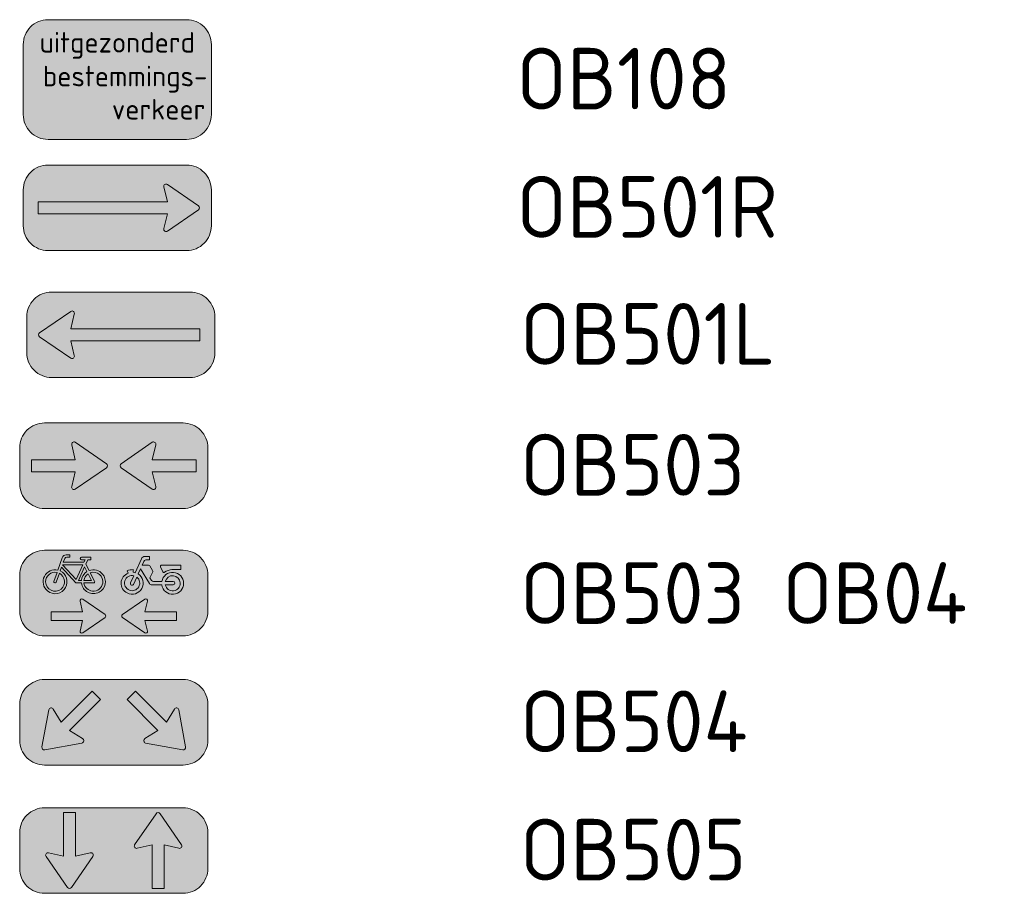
# Model space of a CAD drawing. Header units: metres. Extents: x 163543 to 168130, y 402678 to 405437.
# Tile 216 of 256: x 167227.1 to 167232.86, y 403418.39 to 403423.49. Entities that reach past the tile are written whole.
import ezdxf
from ezdxf.enums import TextEntityAlignment as Align

# ---------------------------------------------------------------- set-up
doc = ezdxf.new("R2010")
doc.units = ezdxf.units.M
doc.layers.get('0').update_dxf_attribs({"lineweight": 25})
doc.layers.add('X-CA190022.004-UO-TXT_Legenda$0$N-WE-VW-VERKEERSTEKEN_BORD_ONDERBORD-S', color=7, linetype='Continuous', lineweight=25)
doc.layers.add('X-CA190022.004-UO-TXT_Legenda$0$X-XX-AL-T18', color=7, linetype='Continuous', lineweight=18)
doc.styles.add('X-CA190022.004-UO-TXT_Legenda$0$NLCS-ISO-M200-T18', font='NLCS-ISO.ttf', dxfattribs={"height": 0.36})
doc.styles.add('X-CA190022.004-UO-TXT_Legenda$0$NLCS-RVV-M200-T25', font='NLCS-RVV.ttf')

# ---------------------------------------------------------------- blocks, each defined once
blk = doc.blocks.new('X-CA190022.004-UO-TXT_Legenda$0$N-SVW-VERKEERSTEKEN_BORD_ONDERBORD_OB505-SO')
at = {"true_color": 0xffffff}
h = blk.add_hatch(color=7, dxfattribs=at)
h.dxf.hatch_style = 1
edge = h.paths.add_edge_path()
edge.add_line((-2.75, 0.524), (-2.75, -0.524))
edge.add_arc((-2.024, -0.524), 0.726, 180, 270)
edge.add_line((-2.024, -1.25), (2.024, -1.25))
edge.add_arc((2.024, -0.524), 0.726, 270, 360)
edge.add_line((2.75, -0.524), (2.75, 0.524))
edge.add_arc((2.024, 0.524), 0.726, 360, 450)
edge.add_line((2.024, 1.25), (-2.024, 1.25))
edge.add_arc((-2.024, 0.524), 0.726, 450, 540)
at = {"true_color": 0x191919}
h = blk.add_hatch(color=250, dxfattribs=at)
h.dxf.hatch_style = 1
edge = h.paths.add_edge_path()
edge.add_arc((-1.295, -1.038), 0.0706, 574.6849, 685.4489)
edge.add_line((-1.237, -1.078), (-0.611, -0.171))
edge.add_arc((-0.668, -0.132), 0.069, 325.382, 466.9804)
edge.add_line((-0.688, -0.066), (-1.121, -0.168))
edge.add_line((-1.121, -0.168), (-1.121, 1.108))
edge.add_line((-1.121, 1.108), (-1.469, 1.108))
edge.add_line((-1.469, 1.108), (-1.469, -0.168))
edge.add_line((-1.469, -0.168), (-1.904, -0.066))
edge.add_arc((-1.92, -0.135), 0.0707, 436.7945, 570.8476)
edge.add_line((-1.981, -0.171), (-1.353, -1.078))
h = blk.add_hatch(color=250, dxfattribs=at)
h.dxf.hatch_style = 1
edge = h.paths.add_edge_path()
edge.add_arc((1.295, 1.038), 0.0706, 34.5511, 145.3151, ccw=False)
edge.add_line((1.353, 1.078), (1.979, 0.171))
edge.add_arc((1.923, 0.132), 0.069, 253.0196, 394.618, ccw=False)
edge.add_line((1.902, 0.066), (1.469, 0.168))
edge.add_line((1.469, 0.168), (1.469, -1.108))
edge.add_line((1.469, -1.108), (1.121, -1.108))
edge.add_line((1.121, -1.108), (1.121, 0.168))
edge.add_line((1.121, 0.168), (0.686, 0.066))
edge.add_arc((0.67, 0.135), 0.0707, 149.1524, 283.2055, ccw=False)
edge.add_line((0.609, 0.171), (1.237, 1.078))
at = {"color": 250, "lineweight": 0, "true_color": 0x191919}
for points in [[(-2.75, 0.524), (-2.75, -0.524, 0.414214), (-2.024, -1.25), (2.024, -1.25, 0.414214), (2.75, -0.524), (2.75, 0.524, 0.414214), (2.024, 1.25), (-2.024, 1.25, 0.414214)], [(-1.469, 1.108), (-1.469, -0.168), (-1.904, -0.066, 0.662219), (-1.981, -0.171), (-1.353, -1.078, 0.524067), (-1.237, -1.078), (-0.611, -0.171, 0.710653), (-0.688, -0.066), (-1.121, -0.168), (-1.121, 1.108)], [(1.121, -1.108), (1.121, 0.168), (0.686, 0.066, -0.662219), (0.609, 0.171), (1.237, 1.078, -0.524067), (1.353, 1.078), (1.979, 0.171, -0.710653), (1.902, 0.066), (1.469, 0.168), (1.469, -1.108)]]:
    blk.add_lwpolyline(points, format="xyb", close=True, dxfattribs=at)
blk = doc.blocks.new('X-CA190022.004-UO-TXT_Legenda$0$N-SVW-VERKEERSTEKEN_BORD_ONDERBORD_OB503-SO')
at = {"true_color": 0xffffff}
h = blk.add_hatch(color=7, dxfattribs=at)
h.dxf.hatch_style = 1
edge = h.paths.add_edge_path()
edge.add_line((-2.75, 0.524), (-2.75, -0.524))
edge.add_arc((-2.024, -0.524), 0.726, 180, 270)
edge.add_line((-2.024, -1.25), (2.024, -1.25))
edge.add_arc((2.024, -0.524), 0.726, 270, 360)
edge.add_line((2.75, -0.524), (2.75, 0.524))
edge.add_arc((2.024, 0.524), 0.726, 360, 450)
edge.add_line((2.024, 1.25), (-2.024, 1.25))
edge.add_arc((-2.024, 0.524), 0.726, 450, 540)
at = {"true_color": 0x191919}
h = blk.add_hatch(color=250, dxfattribs=at)
h.dxf.hatch_style = 1
edge = h.paths.add_edge_path()
edge.add_arc((-0.257, 0), 0.0706, -55.4489, 55.3151, ccw=False)
edge.add_line((-0.217, -0.058), (-1.124, -0.684))
edge.add_arc((-1.163, -0.627), 0.069, 163.0196, 304.618, ccw=False)
edge.add_line((-1.229, -0.607), (-1.127, -0.174))
edge.add_line((-1.127, -0.174), (-2.404, -0.174))
edge.add_line((-2.404, -0.174), (-2.404, 0.174))
edge.add_line((-2.404, 0.174), (-1.127, 0.174))
edge.add_line((-1.127, 0.174), (-1.229, 0.609))
edge.add_arc((-1.16, 0.625), 0.0707, 59.1524, 193.2055, ccw=False)
edge.add_line((-1.124, 0.686), (-0.217, 0.058))
h = blk.add_hatch(color=250, dxfattribs=at)
h.dxf.hatch_style = 1
edge = h.paths.add_edge_path()
edge.add_arc((0.257, 0), 0.0706, 484.6849, 595.4489)
edge.add_line((0.217, -0.058), (1.124, -0.684))
edge.add_arc((1.163, -0.627), 0.069, 235.382, 376.9804)
edge.add_line((1.229, -0.607), (1.127, -0.174))
edge.add_line((1.127, -0.174), (2.404, -0.174))
edge.add_line((2.404, -0.174), (2.404, 0.174))
edge.add_line((2.404, 0.174), (1.127, 0.174))
edge.add_line((1.127, 0.174), (1.229, 0.609))
edge.add_arc((1.16, 0.625), 0.0707, 346.7945, 480.8476)
edge.add_line((1.124, 0.686), (0.217, 0.058))
at = {"color": 250, "lineweight": 0, "true_color": 0x191919}
for points in [[(-2.75, 0.524), (-2.75, -0.524, 0.414214), (-2.024, -1.25), (2.024, -1.25, 0.414214), (2.75, -0.524), (2.75, 0.524, 0.414214), (2.024, 1.25), (-2.024, 1.25, 0.414214)], [(-2.404, 0.174), (-1.127, 0.174), (-1.229, 0.609, -0.662219), (-1.124, 0.686), (-0.217, 0.058, -0.524067), (-0.217, -0.058), (-1.124, -0.684, -0.710653), (-1.229, -0.607), (-1.127, -0.174), (-2.404, -0.174)], [(2.404, 0.174), (1.127, 0.174), (1.229, 0.609, 0.662219), (1.124, 0.686), (0.217, 0.058, 0.524067), (0.217, -0.058), (1.124, -0.684, 0.710653), (1.229, -0.607), (1.127, -0.174), (2.404, -0.174)]]:
    blk.add_lwpolyline(points, format="xyb", close=True, dxfattribs=at)
blk = doc.blocks.new('X-CA190022.004-UO-TXT_Legenda$0$N-SVW-VERKEERSTEKEN_BORD_ONDERBORD_OB504-SO')
at = {"true_color": 0xffffff}
h = blk.add_hatch(color=7, dxfattribs=at)
h.dxf.hatch_style = 1
edge = h.paths.add_edge_path()
edge.add_line((-2.75, 0.524), (-2.75, -0.524))
edge.add_arc((-2.024, -0.524), 0.726, 180, 270)
edge.add_line((-2.024, -1.25), (2.024, -1.25))
edge.add_arc((2.024, -0.524), 0.726, 270, 360)
edge.add_line((2.75, -0.524), (2.75, 0.524))
edge.add_arc((2.024, 0.524), 0.726, 360, 450)
edge.add_line((2.024, 1.25), (-2.024, 1.25))
edge.add_arc((-2.024, 0.524), 0.726, 450, 540)
at = {"true_color": 0x191919}
h = blk.add_hatch(color=250, dxfattribs=at)
h.dxf.hatch_style = 1
edge = h.paths.add_edge_path()
edge.add_arc((-2.029, -0.734), 0.0706, -190.4489, -79.6849, ccw=False)
edge.add_line((-2.098, -0.721), (-1.9, 0.363))
edge.add_arc((-1.832, 0.35), 0.069, 28.0196, 169.618, ccw=False)
edge.add_line((-1.771, 0.383), (-1.537, 0.004))
edge.add_line((-1.537, 0.004), (-0.635, 0.907))
edge.add_line((-0.635, 0.907), (-0.388, 0.661))
edge.add_line((-0.388, 0.661), (-1.291, -0.242))
edge.add_line((-1.291, -0.242), (-0.911, -0.477))
edge.add_arc((-0.949, -0.537), 0.0707, -75.8476, 58.2055, ccw=False)
edge.add_line((-0.931, -0.606), (-2.016, -0.803))
h = blk.add_hatch(color=250, dxfattribs=at)
h.dxf.hatch_style = 1
edge = h.paths.add_edge_path()
edge.add_arc((2.029, -0.734), 0.0706, 259.6849, 370.4489)
edge.add_line((2.098, -0.721), (1.9, 0.363))
edge.add_arc((1.832, 0.35), 0.069, 10.382, 151.9804)
edge.add_line((1.771, 0.383), (1.537, 0.004))
edge.add_line((1.537, 0.004), (0.635, 0.907))
edge.add_line((0.635, 0.907), (0.388, 0.661))
edge.add_line((0.388, 0.661), (1.291, -0.242))
edge.add_line((1.291, -0.242), (0.911, -0.477))
edge.add_arc((0.949, -0.537), 0.0707, 121.7945, 255.8476)
edge.add_line((0.931, -0.606), (2.016, -0.803))
at = {"color": 250, "lineweight": 0, "true_color": 0x191919}
for points in [[(-2.75, 0.524), (-2.75, -0.524, 0.414214), (-2.024, -1.25), (2.024, -1.25, 0.414214), (2.75, -0.524), (2.75, 0.524, 0.414214), (2.024, 1.25), (-2.024, 1.25, 0.414214)], [(-0.388, 0.661), (-1.291, -0.242), (-0.911, -0.477, -0.662219), (-0.931, -0.606), (-2.016, -0.803, -0.524067), (-2.098, -0.721), (-1.9, 0.363, -0.710653), (-1.771, 0.383), (-1.537, 0.004), (-0.635, 0.907)], [(0.388, 0.661), (1.291, -0.242), (0.911, -0.477, 0.662219), (0.931, -0.606), (2.016, -0.803, 0.524067), (2.098, -0.721), (1.9, 0.363, 0.710653), (1.771, 0.383), (1.537, 0.004), (0.635, 0.907)]]:
    blk.add_lwpolyline(points, format="xyb", close=True, dxfattribs=at)
blk = doc.blocks.new('X-CA190022.004-UO-TXT_Legenda$0$N-SVW-VERKEERSTEKEN_BORD_ONDERBORD_OB501R-SO')
at = {"true_color": 0xffffff}
h = blk.add_hatch(color=7, dxfattribs=at)
h.dxf.hatch_style = 1
edge = h.paths.add_edge_path()
edge.add_line((-2.75, 0.524), (-2.75, -0.524))
edge.add_arc((-2.024, -0.524), 0.726, 180, 270)
edge.add_line((-2.024, -1.25), (2.024, -1.25))
edge.add_arc((2.024, -0.524), 0.726, 270, 360)
edge.add_line((2.75, -0.524), (2.75, 0.524))
edge.add_arc((2.024, 0.524), 0.726, 360, 450)
edge.add_line((2.024, 1.25), (-2.024, 1.25))
edge.add_arc((-2.024, 0.524), 0.726, 450, 540)
at = {"true_color": 0x191919}
h = blk.add_hatch(color=250, dxfattribs=at)
h.dxf.hatch_style = 1
edge = h.paths.add_edge_path()
edge.add_arc((2.333, 0), 0.0706, 304.5511, 415.3151, ccw=False)
edge.add_line((2.373, -0.058), (1.466, -0.684))
edge.add_arc((1.427, -0.627), 0.069, 163.0196, 304.618, ccw=False)
edge.add_line((1.361, -0.607), (1.463, -0.174))
edge.add_line((1.463, -0.174), (-2.313, -0.174))
edge.add_line((-2.313, -0.174), (-2.313, 0.174))
edge.add_line((-2.313, 0.174), (1.463, 0.174))
edge.add_line((1.463, 0.174), (1.361, 0.609))
edge.add_arc((1.43, 0.625), 0.0707, 59.1524, 193.2055, ccw=False)
edge.add_line((1.466, 0.686), (2.373, 0.058))
at = {"color": 250, "lineweight": 0, "true_color": 0x191919}
for points in [[(-2.75, 0.524), (-2.75, -0.524, 0.414214), (-2.024, -1.25), (2.024, -1.25, 0.414214), (2.75, -0.524), (2.75, 0.524, 0.414214), (2.024, 1.25), (-2.024, 1.25, 0.414214)], [(-2.313, 0.174), (1.463, 0.174), (1.361, 0.609, -0.662219), (1.466, 0.686), (2.373, 0.058, -0.524067), (2.373, -0.058), (1.466, -0.684, -0.710653), (1.361, -0.607), (1.463, -0.174), (-2.313, -0.174)]]:
    blk.add_lwpolyline(points, format="xyb", close=True, dxfattribs=at)
blk = doc.blocks.new('X-CA190022.004-UO-TXT_Legenda$0$N-SVW-VERKEERSTEKEN_BORD_ONDERBORD_OB501L-SO')
at = {"true_color": 0xffffff}
h = blk.add_hatch(color=7, dxfattribs=at)
h.dxf.hatch_style = 1
edge = h.paths.add_edge_path()
edge.add_line((2.75, -0.524), (2.75, 0.524))
edge.add_arc((2.024, 0.524), 0.726, 0, 90)
edge.add_line((2.024, 1.25), (-2.024, 1.25))
edge.add_arc((-2.024, 0.524), 0.726, 90, 180)
edge.add_line((-2.75, 0.524), (-2.75, -0.524))
edge.add_arc((-2.024, -0.524), 0.726, 180, 270)
edge.add_line((-2.024, -1.25), (2.024, -1.25))
edge.add_arc((2.024, -0.524), 0.726, 270, 360)
at = {"true_color": 0x191919}
h = blk.add_hatch(color=250, dxfattribs=at)
h.dxf.hatch_style = 1
edge = h.paths.add_edge_path()
edge.add_arc((-2.333, 0), 0.0706, 124.5511, 235.3151, ccw=False)
edge.add_line((-2.373, 0.058), (-1.466, 0.684))
edge.add_arc((-1.427, 0.627), 0.069, -16.9804, 124.618, ccw=False)
edge.add_line((-1.361, 0.607), (-1.463, 0.174))
edge.add_line((-1.463, 0.174), (2.313, 0.174))
edge.add_line((2.313, 0.174), (2.313, -0.174))
edge.add_line((2.313, -0.174), (-1.463, -0.174))
edge.add_line((-1.463, -0.174), (-1.361, -0.609))
edge.add_arc((-1.43, -0.625), 0.0707, -120.8476, 13.2055, ccw=False)
edge.add_line((-1.466, -0.686), (-2.373, -0.058))
at = {"color": 250, "lineweight": 0, "true_color": 0x191919}
for points in [[(2.75, -0.524), (2.75, 0.524, 0.414214), (2.024, 1.25), (-2.024, 1.25, 0.414214), (-2.75, 0.524), (-2.75, -0.524, 0.414214), (-2.024, -1.25), (2.024, -1.25, 0.414214)], [(2.313, -0.174), (-1.463, -0.174), (-1.361, -0.609, -0.662219), (-1.466, -0.686), (-2.373, -0.058, -0.524067), (-2.373, 0.058), (-1.466, 0.684, -0.710653), (-1.361, 0.607), (-1.463, 0.174), (2.313, 0.174)]]:
    blk.add_lwpolyline(points, format="xyb", close=True, dxfattribs=at)
blk = doc.blocks.new('X-CA190022.004-UO-TXT_Legenda$0$N-SVW-VERKEERSTEKEN_BORD_ONDERBORD_OB108-SO')
at = {"true_color": 0xffffff}
h = blk.add_hatch(color=7, dxfattribs=at)
h.dxf.hatch_style = 1
edge = h.paths.add_edge_path()
edge.add_line((2.75, -1.024), (2.75, 1.024))
edge.add_arc((2.024, 1.024), 0.726, 0, 90)
edge.add_line((2.024, 1.75), (-2.024, 1.75))
edge.add_arc((-2.024, 1.024), 0.726, 90, 180)
edge.add_line((-2.75, 1.024), (-2.75, -1.024))
edge.add_arc((-2.024, -1.024), 0.726, 180, 270)
edge.add_line((-2.024, -1.75), (2.024, -1.75))
edge.add_arc((2.024, -1.024), 0.726, 270, 360)
at = {"color": 250, "lineweight": 0, "true_color": 0x191919}
blk.add_lwpolyline([(2.75, -1.024), (2.75, 1.024, 0.414214), (2.024, 1.75), (-2.024, 1.75, 0.414214), (-2.75, 1.024), (-2.75, -1.024, 0.414214), (-2.024, -1.75), (2.024, -1.75, 0.414214)], format="xyb", close=True, dxfattribs=at)
at = {"color": 250, "true_color": 0x191919, "style": 'X-CA190022.004-UO-TXT_Legenda$0$NLCS-RVV-M200-T25'}
blk.add_text('uitgezonderd', height=0.6, dxfattribs=at).set_placement((0, 0.789), align=Align.CENTER)
for s, p in [('bestemmings-', (2.631, -0.199)), ('verkeer', (2.573, -1.168))]:
    blk.add_text(s, height=0.6, dxfattribs=at).set_placement(p, align=Align.RIGHT)
blk = doc.blocks.new('X-CA190022.004-UO-TXT_Legenda$0$N-SVW-VERKEERSTEKEN_BORD_ONDERBORD_OB503OB04-SO')
at = {"true_color": 0xffffff}
h = blk.add_hatch(color=7, dxfattribs=at)
h.dxf.hatch_style = 1
edge = h.paths.add_edge_path()
edge.add_line((2.75, -0.524), (2.75, 0.524))
edge.add_arc((2.024, 0.524), 0.726, 0, 90)
edge.add_line((2.024, 1.25), (-2.024, 1.25))
edge.add_arc((-2.024, 0.524), 0.726, 90, 180)
edge.add_line((-2.75, 0.524), (-2.75, -0.524))
edge.add_arc((-2.024, -0.524), 0.726, 180, 270)
edge.add_line((-2.024, -1.25), (2.024, -1.25))
edge.add_arc((2.024, -0.524), 0.726, 270, 360)
at = {"true_color": 0x191919}
h = blk.add_hatch(color=250, dxfattribs=at)
h.dxf.hatch_style = 1
h.paths.add_polyline_path([(-0.816, 0.845), (-0.759, 0.973), (-0.673, 0.973), (-0.673, 1.046), (-0.941, 1.046, 1), (-0.941, 0.973), (-0.837, 0.973), (-0.871, 0.9), (-1.475, 0.9), (-1.434, 1.011, -0.345861), (-1.376, 1.046), (-1.285, 1.046), (-1.285, 1.119), (-1.389, 1.119, 0.334348), (-1.507, 1.03), (-1.632, 0.673, 0.794265), (-1.937, 0.062, 0.4733), (-1.408, 0.165, 0.427471), (-1.564, 0.647), (-1.528, 0.754), (-1.113, 0.295), (-0.946, 0.295, 0.529348), (-0.43, 0.024, 0.476174), (-0.327, 0.554, 0.318009), (-0.72, 0.657)])
h.paths.add_polyline_path([(-1.496, 0.829), (-0.905, 0.829), (-1.103, 0.392)], flags=16)
h.paths.add_polyline_path([(-1.59, 0.577, -0.542254), (-1.539, 0.118, -0.632638), (-1.991, 0.332, -0.479903), (-1.658, 0.6), (-1.749, 0.342, 1.053204), (-1.679, 0.321)], flags=16)
h.paths.add_polyline_path([(-0.855, 0.762), (-0.785, 0.626, 0.234167), (-0.946, 0.368), (-1.035, 0.368)], flags=16)
h.paths.add_polyline_path([(-0.751, 0.558), (-0.652, 0.368), (-0.871, 0.368, -0.216058)], flags=16)
h.paths.add_polyline_path([(-0.871, 0.295), (-0.592, 0.295, 0.566151), (-0.561, 0.347), (-0.686, 0.592, -0.564261), (-0.324, 0.29, -0.396488), (-0.623, 0.057, -0.350134)], flags=16)
h = blk.add_hatch(color=250, dxfattribs=at)
h.dxf.hatch_style = 1
h.paths.add_polyline_path([(1.135, 0.658), (1.051, 0.795, 0.255306), (1.015, 0.815), (0.83, 0.815), (0.877, 0.924, -0.318303), (0.94, 0.968), (1.041, 0.968), (1.041, 1.067), (0.913, 1.067, 0.321327), (0.807, 1.005), (0.624, 0.596), (0.564, 0.606), (0.564, 0.684, 0.106802), (0.39, 0.653), (0.423, 0.58, 0.671062), (0.394, 0.003, 0.948349), (0.715, 0.559), (0.781, 0.71), (1.044, 0.28, 0.259153), (1.114, 0.241), (1.403, 0.241, 0.931549), (2.042, 0.286, 0.922827), (1.406, 0.338), (1.161, 0.338, -0.255465), (1.104, 0.369), (1.057, 0.442), (1.138, 0.617, 0.249583)])
h.paths.add_polyline_path([(0.456, 0.085, -0.929509), (0.589, 0.506), (0.492, 0.295, 1), (0.579, 0.255), (0.676, 0.465, -0.86337)], flags=16)
h.paths.add_polyline_path([(1.943, 0.297, -0.929509), (1.505, 0.241), (1.737, 0.241, 1), (1.737, 0.338), (1.505, 0.338, -0.86337)], flags=16)
h = blk.add_hatch(color=250, dxfattribs=at)
h.dxf.hatch_style = 1
h.paths.add_polyline_path([(1.701, 0.684), (1.956, 0.684), (1.956, 0.815), (1.401, 0.815, 0.572156), (1.368, 0.759), (1.432, 0.622, 0.436321), (1.482, 0.607, -0.140127)])
h = blk.add_hatch(color=250, dxfattribs=at)
h.dxf.hatch_style = 1
edge = h.paths.add_edge_path()
edge.add_arc((-0.285, -0.673), 0.0508, -55.4489, 55.3151, ccw=False)
edge.add_line((-0.257, -0.715), (-0.909, -1.165))
edge.add_arc((-0.938, -1.125), 0.0497, 163.0196, 304.618, ccw=False)
edge.add_line((-0.985, -1.11), (-0.912, -0.798))
edge.add_line((-0.912, -0.798), (-1.831, -0.798))
edge.add_line((-1.831, -0.798), (-1.831, -0.547))
edge.add_line((-1.831, -0.547), (-0.912, -0.547))
edge.add_line((-0.912, -0.547), (-0.985, -0.234))
edge.add_arc((-0.936, -0.223), 0.0509, 59.1524, 193.2055, ccw=False)
edge.add_line((-0.909, -0.179), (-0.256, -0.631))
h = blk.add_hatch(color=250, dxfattribs=at)
h.dxf.hatch_style = 1
edge = h.paths.add_edge_path()
edge.add_arc((0.285, -0.673), 0.0508, 484.6849, 595.4489)
edge.add_line((0.257, -0.715), (0.909, -1.165))
edge.add_arc((0.938, -1.125), 0.0497, 235.382, 376.9804)
edge.add_line((0.985, -1.11), (0.912, -0.798))
edge.add_line((0.912, -0.798), (1.831, -0.798))
edge.add_line((1.831, -0.798), (1.831, -0.547))
edge.add_line((1.831, -0.547), (0.912, -0.547))
edge.add_line((0.912, -0.547), (0.985, -0.234))
edge.add_arc((0.936, -0.223), 0.0509, 346.7945, 480.8476)
edge.add_line((0.909, -0.179), (0.256, -0.631))
at = {"color": 250, "lineweight": 0, "true_color": 0x191919}
for points in [[(2.75, -0.524), (2.75, 0.524, 0.414214), (2.024, 1.25), (-2.024, 1.25, 0.414214), (-2.75, 0.524), (-2.75, -0.524, 0.414214), (-2.024, -1.25), (2.024, -1.25, 0.414214)], [(-0.816, 0.845), (-0.759, 0.973), (-0.673, 0.973), (-0.673, 1.046), (-0.941, 1.046, 1), (-0.941, 0.973), (-0.837, 0.973), (-0.871, 0.9), (-1.475, 0.9), (-1.434, 1.011, -0.345861), (-1.376, 1.046), (-1.285, 1.046), (-1.285, 1.119), (-1.389, 1.119, 0.334348), (-1.507, 1.03), (-1.632, 0.673, 0.794265), (-1.937, 0.062, 0.4733), (-1.408, 0.165, 0.427471), (-1.564, 0.647), (-1.528, 0.754), (-1.113, 0.295), (-0.946, 0.295, 0.529348), (-0.43, 0.024, 0.476174), (-0.327, 0.554, 0.318009), (-0.72, 0.657)], [(1.406, 0.338, -0.922827), (2.042, 0.286, -0.931549), (1.403, 0.241), (1.114, 0.241, -0.259153), (1.044, 0.28), (0.781, 0.71), (0.715, 0.559, -0.948349), (0.394, 0.003, -0.671062), (0.423, 0.58), (0.39, 0.653, -0.106802), (0.564, 0.684), (0.564, 0.606), (0.624, 0.596), (0.807, 1.005, -0.321327), (0.913, 1.067), (1.041, 1.067), (1.041, 0.968), (0.94, 0.968, 0.318303), (0.877, 0.924), (0.83, 0.815), (1.015, 0.815, -0.265598), (1.052, 0.794), (1.135, 0.658, -0.249583), (1.138, 0.617), (1.057, 0.442), (1.104, 0.369, 0.255465), (1.161, 0.338)], [(-1.59, 0.577, -0.542254), (-1.539, 0.118, -0.632638), (-1.991, 0.332, -0.479903), (-1.658, 0.6), (-1.749, 0.342, 1.053204), (-1.679, 0.321)], [(-0.855, 0.762), (-1.035, 0.368), (-0.946, 0.368, -0.234167), (-0.785, 0.626)], [(-0.686, 0.592, -0.564261), (-0.324, 0.29, -0.396488), (-0.623, 0.057, -0.350134), (-0.871, 0.295), (-0.592, 0.295, 0.566151), (-0.561, 0.347)], [(1.956, 0.815), (1.401, 0.815, 0.526528), (1.366, 0.764), (1.432, 0.622, 0.485649), (1.487, 0.61, -0.136609), (1.701, 0.684), (1.956, 0.684)], [(-0.652, 0.368), (-0.751, 0.558, 0.216058), (-0.871, 0.368)], [(0.676, 0.465, -0.86337), (0.456, 0.085, -0.929509), (0.589, 0.506), (0.492, 0.295, 1), (0.579, 0.255)], [(1.505, 0.338, -0.86337), (1.943, 0.297, -0.929509), (1.505, 0.241), (1.737, 0.241, 1), (1.737, 0.338)], [(-1.831, -0.547), (-0.912, -0.547), (-0.985, -0.234, -0.662219), (-0.909, -0.179), (-0.256, -0.631, -0.524067), (-0.256, -0.715), (-0.909, -1.165, -0.710653), (-0.985, -1.11), (-0.912, -0.798), (-1.831, -0.798)], [(1.831, -0.547), (0.912, -0.547), (0.985, -0.234, 0.662219), (0.909, -0.179), (0.256, -0.631, 0.524067), (0.256, -0.715), (0.909, -1.165, 0.710653), (0.985, -1.11), (0.912, -0.798), (1.831, -0.798)]]:
    blk.add_lwpolyline(points, format="xyb", close=True, dxfattribs=at)
blk.add_lwpolyline([(-0.905, 0.829), (-1.496, 0.829), (-1.103, 0.392)], close=True, dxfattribs=at)

msp = doc.modelspace()

# ---------------------------------------------------------------- block references
at = {"layer": 'X-CA190022.004-UO-TXT_Legenda$0$N-WE-VW-VERKEERSTEKEN_BORD_ONDERBORD-S', "xscale": 0.2, "yscale": 0.2, "zscale": 0.2}
for name, p in [('X-CA190022.004-UO-TXT_Legenda$0$N-SVW-VERKEERSTEKEN_BORD_ONDERBORD_OB108-SO', (167227.675, 403423.1433)), ('X-CA190022.004-UO-TXT_Legenda$0$N-SVW-VERKEERSTEKEN_BORD_ONDERBORD_OB501R-SO', (167227.675, 403422.3933)), ('X-CA190022.004-UO-TXT_Legenda$0$N-SVW-VERKEERSTEKEN_BORD_ONDERBORD_OB501L-SO', (167227.6956, 403421.6511)), ('X-CA190022.004-UO-TXT_Legenda$0$N-SVW-VERKEERSTEKEN_BORD_ONDERBORD_OB503-SO', (167227.6543, 403420.8854)), ('X-CA190022.004-UO-TXT_Legenda$0$N-SVW-VERKEERSTEKEN_BORD_ONDERBORD_OB504-SO', (167227.6543, 403419.3854)), ('X-CA190022.004-UO-TXT_Legenda$0$N-SVW-VERKEERSTEKEN_BORD_ONDERBORD_OB505-SO', (167227.6543, 403418.6354))]:
    msp.add_blockref(name, p, dxfattribs=at)
at = {"layer": 'X-CA190022.004-UO-TXT_Legenda$0$N-WE-VW-VERKEERSTEKEN_BORD_ONDERBORD-S', "color": 7, "xscale": 0.2, "yscale": 0.2, "zscale": 0.2}
msp.add_blockref('X-CA190022.004-UO-TXT_Legenda$0$N-SVW-VERKEERSTEKEN_BORD_ONDERBORD_OB503OB04-SO', (167227.6543, 403420.1409), dxfattribs=at)

# ---------------------------------------------------------------- texts
at = {"layer": 'X-CA190022.004-UO-TXT_Legenda$0$X-XX-AL-T18', "char_height": 0.36, "attachment_point": 4, "style": 'X-CA190022.004-UO-TXT_Legenda$0$NLCS-ISO-M200-T18'}
for s, insert in [('OB108', (167230.008, 403423.1488)), ('OB501R', (167230.008, 403422.3988)), ('OB501L', (167230.0286, 403421.6566)), ('OB503', (167230.0286, 403420.8909)), ('OB503 OB04', (167230.0286, 403420.1409)), ('OB504', (167230.0286, 403419.3909)), ('OB505', (167230.0286, 403418.6409))]:
    msp.add_mtext_dynamic_manual_height_columns(s, width=50.256462, gutter_width=6.25, heights=[0], dxfattribs=dict(at, insert=insert))

doc.saveas('drawing.dxf')
